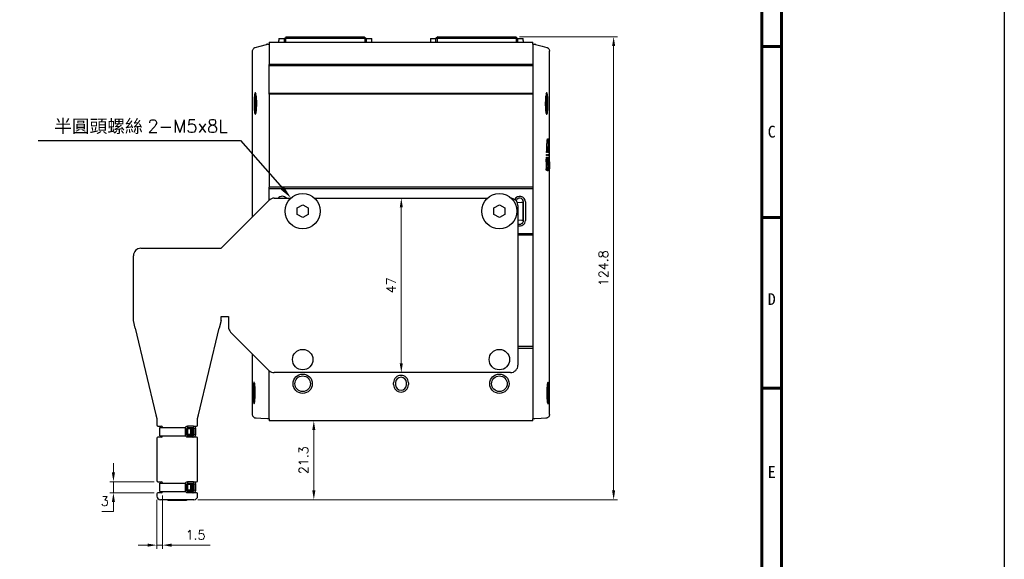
# Model space of a CAD drawing. Header units: millimetres. Extents: x 0 to 7391, y -1386 to 1502.
# Tile 70 of 127: x 7126 to 7391, y -170 to -25. Entities that reach past the tile are written whole.
import ezdxf

# ---------------------------------------------------------------- set-up
doc = ezdxf.new("R2010")
doc.units = ezdxf.units.MM
doc.header["$LTSCALE"] = 0.5
doc.layers.add('AM_5', color=3, linetype='Continuous', lineweight=25)
doc.layers.add('可見 (ISO)', color=7, linetype='Continuous', lineweight=25)
doc.layers.add('BORDER', color=7, linetype='Continuous')
doc.styles.get("Standard").update_dxf_attribs({"font": 'arial.ttf'})
doc.styles.add('尺寸標註', font='romans.shx', dxfattribs={"bigfont": 'CHINESET.SHX'})
doc.styles.add('標題欄', font='txt')
doc.dimstyles.new('CNS1$0', dxfattribs={"dimtxt": 2.5, "dimasz": 2.5, "dimexe": 1, "dimexo": 1, "dimgap": 1.5, "dimtad": 1, "dimtoh": 1, "dimdec": 1, "dimdsep": 46, "dimtxsty": '尺寸標註', "dimcen": 0, "dimclrd": 2, "dimclre": 2, "dimclrt": 1, "dimadec": 0, "dimazin": 2, "dimtp": 0.1, "dimtm": 0.1, "dimtfac": 0.71, "dimtdec": 1, "dimtmove": 0, "dimatfit": 0, "dimfxl": 0, "dimlwd": 13, "dimlwe": 13, "dimarcsym": 0})

# ---------------------------------------------------------------- blocks, each defined once
blk = doc.blocks.new('A4-英文圖框-橫式')
at = {"layer": 'BORDER', "color": 123, "linetype": 'Continuous', "lineweight": 60, "ltscale": 25.4}
for p, q in [((2549.79, 183.5), (2549.79, -95.06)), ((2549.79, 89.23), (2555.09, 89.23)), ((2549.79, 43.16), (2555.09, 43.16)), ((2549.79, -2.91), (2555.09, -2.91))]:
    blk.add_line(p, q, dxfattribs=at)
blk.add_lwpolyline([(2151.7, 188.79), (2555.09, 188.79), (2555.09, -95.06), (2151.7, -95.06)], close=True, dxfattribs=at)
at = {"color": 3, "style": '標題欄'}
for s, p in [('C', (2551.33, 64.66)), ('D', (2551.33, 19.54)), ('E', (2551.33, -27.06))]:
    blk.add_text(s, height=3.18, dxfattribs=at).set_placement(p)
at = {"color": 60, "style": '標題欄'}
for s, p in [('C', (2551.33, 64.66)), ('D', (2551.33, 19.54)), ('E', (2551.33, -27.06))]:
    blk.add_text(s, height=3.18, dxfattribs=at).set_placement(p)
blk = doc.blocks.new('結束バンド-正')
h = blk.add_hatch()
h.set_pattern_fill('ANSI34', color=256, scale=0.01, angle=135)
h.set_pattern_definition([(180, (-455.40018, -1648.04103), (-1e-17, -0.1905), []), (180, (-455.43193, -1648.00928), (-1e-17, -0.1905), []), (180, (-455.46368, -1647.97753), (-1e-17, -0.1905), []), (180, (-455.49543, -1647.94578), (-1e-17, -0.1905), [])])
h.paths.add_polyline_path([(-0.51, -1.57), (-0.61, -2.24), (0.61, -2.24), (0.51, -1.57)])
for p, q in [((-1.11, 6.85), (1.1, 6.85)), ((1.1, 6.85), (1.1, -0.06)), ((0.84, 0), (-0.84, 0)), ((-0.84, 0), (-0.74, -0.4)), ((0.84, 0), (0.74, -0.4)), ((-1.44, -0.6), (-1.44, -2.27)), ((-1.44, -0.6), (-1.04, -0.7)), ((-1.44, -2.27), (-1.04, -2.17)), ((-0.74, -1.57), (-0.84, -1.57)), ((-0.84, -2.87), (-0.74, -2.47)), ((-0.74, -1.57), (-0.74, -0.6)), ((-0.61, -2.24), (-0.51, -1.57)), ((0.61, -2.24), (0.51, -1.57)), ((0.74, -1.57), (0.74, -0.6)), ((0.84, -1.57), (0.74, -1.57)), ((0.84, -2.87), (0.74, -2.47)), ((0.84, -1.57), (0.84, -2.17)), ((1.44, -0.6), (1.04, -0.7)), ((1.44, -2.27), (1.04, -2.17)), ((1.44, -2.27), (1.44, -0.6)), ((-0.84, -2.87), (0.84, -2.87))]:
    blk.add_line(p, q)
for points in [[(-1.11, 6.85), (-1.11, -0.06)], [(0.74, -0.6), (-0.74, -0.6)]]:
    blk.add_lwpolyline(points)
blk.add_lwpolyline([(-0.74, -2.47), (0.74, -2.47, 0.414214), (1.04, -2.17), (1.04, -0.7, 0.414214), (0.74, -0.4), (-0.74, -0.4, 0.414214), (-1.04, -0.7), (-1.04, -2.17, 0.414214)], format="xyb", close=True)
blk.add_lwpolyline([(-0.84, -1.57), (-0.84, -2.17, 0.414214), (-0.74, -2.27), (0.74, -2.27, 0.414214), (0.84, -2.17)], format="xyb")
blk.add_lwpolyline([(-0.81, -1.57), (0.81, -1.57), (0.81, -2.24), (-0.81, -2.24)], close=True)
for centre, start, end in [((-0.84, -0.6), 90, 180), ((0.84, -0.6), 0, 90), ((-0.84, -2.27), 180, 270), ((0.84, -2.27), 270, 0)]:
    blk.add_arc(centre, 0.6, start, end)
blk = doc.blocks.new('*D970')
at = {"layer": 'AM_5', "color": 2, "linetype": 'ByBlock', "lineweight": 13}
for p, q in [((7164.35, -152.79), (7164.35, -167.18)), ((7162.85, -153.94), (7162.85, -167.18)), ((7160.35, -166.18), (7157.85, -166.18)), ((7162.85, -166.18), (7164.35, -166.18)), ((7166.85, -166.18), (7177.23, -166.18))]:
    blk.add_line(p, q, dxfattribs=at)
at = {"layer": 'AM_5', "color": 2}
for points in [[(7160.35, -165.77), (7160.35, -166.6), (7162.85, -166.18)], [(7166.85, -165.77), (7166.85, -166.6), (7164.35, -166.18)]]:
    blk.add_solid(points, dxfattribs=at)
at = {"layer": 'Defpoints', "color": 0}
for p in [(7162.85, -152.94), (7164.35, -151.79), (7164.35, -166.18)]:
    blk.add_point(p, dxfattribs=at)
at = {"layer": 'AM_5', "color": 1, "insert": (7173.29, -163.43), "char_height": 2.5, "attachment_point": 5, "style": '尺寸標註'}
blk.add_mtext('1.5', dxfattribs=at)
blk = doc.blocks.new('*D989')
at = {"layer": 'AM_5', "color": 2, "linetype": 'ByBlock', "lineweight": 13}
for p, q in [((7260.54, -29.18), (7286.94, -29.18)), ((7285.94, -31.68), (7285.94, -151.44)), ((7173.85, -153.94), (7286.94, -153.94))]:
    blk.add_line(p, q, dxfattribs=at)
at = {"layer": 'AM_5', "color": 2}
for points in [[(7285.52, -31.68), (7286.35, -31.68), (7285.94, -29.18)], [(7285.52, -151.44), (7286.35, -151.44), (7285.94, -153.94)]]:
    blk.add_solid(points, dxfattribs=at)
at = {"layer": 'Defpoints', "color": 0}
for p in [(7259.54, -29.18), (7172.85, -153.94), (7285.94, -153.94)]:
    blk.add_point(p, dxfattribs=at)
at = {"layer": 'AM_5', "color": 1, "insert": (7283.19, -91.56), "char_height": 2.5, "attachment_point": 5, "rotation": 90, "style": '尺寸標註'}
blk.add_mtext('124.8', dxfattribs=at)
blk = doc.blocks.new('*D990')
at = {"layer": 'AM_5', "color": 2, "linetype": 'ByBlock', "lineweight": 13}
for p, q in [((7229.65, -72.68), (7229.72, -72.68)), ((7228.72, -75.18), (7228.72, -117.18)), ((7227.31, -119.68), (7229.72, -119.68))]:
    blk.add_line(p, q, dxfattribs=at)
at = {"layer": 'AM_5', "color": 2}
for points in [[(7228.3, -75.18), (7229.14, -75.18), (7228.72, -72.68)], [(7228.3, -117.18), (7229.14, -117.18), (7228.72, -119.68)]]:
    blk.add_solid(points, dxfattribs=at)
at = {"layer": 'Defpoints', "color": 0}
for p in [(7228.65, -72.68), (7226.31, -119.68), (7228.72, -119.68)]:
    blk.add_point(p, dxfattribs=at)
at = {"layer": 'AM_5', "color": 1, "insert": (7225.97, -96.18), "char_height": 2.5, "attachment_point": 5, "rotation": 90, "style": '尺寸標註'}
blk.add_mtext('47', dxfattribs=at)
blk = doc.blocks.new('*D991')
at = {"layer": 'AM_5', "color": 2, "linetype": 'ByBlock', "lineweight": 13}
for p, q in [((7151.15, -146.59), (7151.15, -144.09)), ((7162.15, -149.09), (7150.15, -149.09)), ((7151.15, -149.09), (7151.15, -152.09)), ((7162.15, -152.09), (7150.15, -152.09)), ((7151.15, -154.59), (7151.15, -157.09)), ((7151.15, -157.09), (7147.98, -157.09))]:
    blk.add_line(p, q, dxfattribs=at)
at = {"layer": 'AM_5', "color": 2}
for points in [[(7150.73, -146.59), (7151.56, -146.59), (7151.15, -149.09)], [(7150.73, -154.59), (7151.56, -154.59), (7151.15, -152.09)]]:
    blk.add_solid(points, dxfattribs=at)
at = {"layer": 'Defpoints', "color": 0}
for p in [(7163.15, -149.09), (7151.15, -152.09), (7163.15, -152.09)]:
    blk.add_point(p, dxfattribs=at)
at = {"layer": 'AM_5', "color": 1, "insert": (7148.81, -154.34), "char_height": 2.5, "attachment_point": 5, "style": '尺寸標註'}
blk.add_mtext('3', dxfattribs=at)
blk = doc.blocks.new('*D992')
at = {"layer": 'AM_5', "color": 2, "linetype": 'ByBlock', "lineweight": 13}
for p, q in [((7194.15, -132.68), (7206.15, -132.68)), ((7205.15, -135.18), (7205.15, -151.44)), ((7173.85, -153.94), (7206.15, -153.94))]:
    blk.add_line(p, q, dxfattribs=at)
at = {"layer": 'AM_5', "color": 2}
for points in [[(7204.73, -135.18), (7205.56, -135.18), (7205.15, -132.68)], [(7204.73, -151.44), (7205.56, -151.44), (7205.15, -153.94)]]:
    blk.add_solid(points, dxfattribs=at)
at = {"layer": 'Defpoints', "color": 0}
for p in [(7193.15, -132.68), (7172.85, -153.94), (7205.15, -153.94)]:
    blk.add_point(p, dxfattribs=at)
at = {"layer": 'AM_5', "color": 1, "insert": (7202.4, -143.31), "char_height": 2.5, "attachment_point": 5, "rotation": 90, "style": '尺寸標註'}
blk.add_mtext('21.3', dxfattribs=at)
blk = doc.blocks.new('*S941')
at = {"layer": 'AM_5'}
for p, q in [((3031.38, -381.53), (3085.9, -381.53)), ((3085.9, -381.53), (3097.17, -394.35))]:
    blk.add_line(p, q, dxfattribs=at)
at = {"layer": 'AM_5', "linetype": 'Continuous'}
blk.add_trace([(3096.73, -394.74), (3097.61, -393.97), (3099.48, -396.98)], dxfattribs=at)
at = {"layer": 'AM_5', "color": 2, "insert": (3082.4, -379.78), "char_height": 3.5, "attachment_point": 9}
blk.add_mtext('{\\fPMingLiU|b0|i0|c136|p18;半圓頭螺絲 \\Fromans|c0;2-M\\Fromans|c136;5\\Fromans|c0;x\\Fromans|c136;8\\Fromans|c0;L}', dxfattribs=at)

msp = doc.modelspace()

# ---------------------------------------------------------------- linework, layer by layer
at = {"color": 4}
msp.add_lwpolyline([(6389.429, 1459.353), (7391.21, 1459.353), (7391.21, -306.068), (6389.429, -306.068)], close=True, dxfattribs=at)
at = {"layer": '可見 (ISO)'}
for p, q in [((7197.245, -29.682), (7197.745, -29.182)), ((7197.545, -29.682), (7197.752, -29.182)), ((7197.745, -29.182), (7197.752, -29.182)), ((7197.752, -29.182), (7218.738, -29.182)), ((7218.738, -29.182), (7218.745, -29.182)), ((7218.945, -29.682), (7218.738, -29.182)), ((7218.745, -29.182), (7219.245, -29.682)), ((7238.546, -29.182), (7238.046, -29.682)), ((7238.553, -29.182), (7238.346, -29.682)), ((7238.546, -29.182), (7238.553, -29.182)), ((7238.553, -29.182), (7259.539, -29.182)), ((7259.539, -29.182), (7259.546, -29.182)), ((7259.539, -29.182), (7259.746, -29.682)), ((7260.046, -29.682), (7259.546, -29.182)), ((7189.387, -32.055), (7190.648, -31.717)), ((7190.648, -31.717), (7192.423, -31.242)), ((7192.629, -31.209), (7193.146, -31.182)), ((7193.146, -30.682), (7193.146, -31.182)), ((7193.146, -30.682), (7264.146, -30.682)), ((7193.146, -31.182), (7193.146, -36.682)), ((7195.745, -29.682), (7197.245, -29.682)), ((7195.745, -29.682), (7195.745, -30.182)), ((7195.745, -30.682), (7195.745, -30.182)), ((7197.245, -30.682), (7197.245, -29.682)), ((7197.545, -29.682), (7197.245, -29.682)), ((7218.945, -29.682), (7197.545, -29.682)), ((7197.545, -29.682), (7197.545, -30.682)), ((7218.945, -30.682), (7218.945, -29.682)), ((7219.245, -29.682), (7218.945, -29.682)), ((7219.245, -29.682), (7219.245, -30.682)), ((7219.245, -29.682), (7220.745, -29.682)), ((7220.745, -30.182), (7220.745, -29.682)), ((7220.745, -30.682), (7220.745, -30.182)), ((7236.546, -29.682), (7238.046, -29.682)), ((7236.546, -29.682), (7236.546, -30.182)), ((7236.546, -30.182), (7236.546, -30.682)), ((7238.046, -30.682), (7238.046, -29.682)), ((7238.346, -29.682), (7238.046, -29.682)), ((7259.746, -29.682), (7238.346, -29.682)), ((7238.346, -29.682), (7238.346, -30.682)), ((7259.746, -30.682), (7259.746, -29.682)), ((7260.046, -29.682), (7259.746, -29.682)), ((7260.046, -29.682), (7260.046, -30.682)), ((7260.046, -29.682), (7261.546, -29.682)), ((7261.546, -30.182), (7261.546, -29.682)), ((7261.546, -30.182), (7261.546, -30.682)), ((7264.146, -31.182), (7264.146, -30.682)), ((7264.146, -31.182), (7264.146, -36.682)), ((7264.146, -31.182), (7264.662, -31.209)), ((7264.869, -31.242), (7266.644, -31.717)), ((7266.644, -31.717), (7267.905, -32.055)), ((7188.646, -77.682), (7188.646, -33.021)), ((7268.646, -61.993), (7268.646, -33.021)), ((7193.146, -36.982), (7193.146, -36.682)), ((7264.146, -36.682), (7193.146, -36.682)), ((7193.146, -44.382), (7193.146, -36.982)), ((7264.146, -36.982), (7193.146, -36.982)), ((7264.146, -36.682), (7264.146, -36.982)), ((7264.146, -36.982), (7264.146, -44.382)), ((7193.146, -44.682), (7193.146, -44.382)), ((7193.146, -44.382), (7264.146, -44.382)), ((7193.146, -44.682), (7193.146, -69.682)), ((7264.146, -44.682), (7193.146, -44.682)), ((7264.146, -44.382), (7264.146, -44.682)), ((7264.146, -44.682), (7264.146, -69.682)), ((7189.646, -45.163), (7189.646, -49.2)), ((7267.646, -49.2), (7267.646, -45.163)), ((7267.971, -57.907), (7267.967, -57.983)), ((7267.975, -57.832), (7267.971, -57.907)), ((7267.979, -57.758), (7267.975, -57.832)), ((7267.984, -57.684), (7267.979, -57.758)), ((7267.989, -57.612), (7267.984, -57.684)), ((7268.129, -56.733), (7268.426, -56.733)), ((7268.23, -56.735), (7268.431, -56.735)), ((7268.235, -56.742), (7268.436, -56.742)), ((7268.24, -56.755), (7268.441, -56.755)), ((7268.245, -56.774), (7268.445, -56.774)), ((7268.25, -56.798), (7268.45, -56.798)), ((7268.254, -56.828), (7268.455, -56.828)), ((7268.259, -56.862), (7268.459, -56.862)), ((7268.263, -56.902), (7268.463, -56.902)), ((7268.267, -56.946), (7268.467, -56.946)), ((7268.27, -56.993), (7268.471, -56.993)), ((7268.273, -57.044), (7268.474, -57.044)), ((7268.276, -57.098), (7268.477, -57.098)), ((7268.279, -57.157), (7268.48, -57.157)), ((7268.282, -57.221), (7268.482, -57.221)), ((7268.282, -57.221), (7268.284, -57.287)), ((7268.284, -57.287), (7268.485, -57.287)), ((7268.284, -57.287), (7268.286, -57.357)), ((7268.286, -57.357), (7268.487, -57.357)), ((7268.286, -57.357), (7268.288, -57.43)), ((7268.288, -57.43), (7268.488, -57.43)), ((7268.288, -57.43), (7268.289, -57.504)), ((7268.289, -57.504), (7268.49, -57.504)), ((7268.289, -57.504), (7268.291, -57.58)), ((7268.291, -58.213), (7268.29, -58.245)), ((7268.29, -58.245), (7268.29, -58.277)), ((7268.29, -58.277), (7268.29, -58.309)), ((7268.29, -58.309), (7268.29, -58.341)), ((7268.29, -58.341), (7268.29, -58.373)), ((7268.291, -57.58), (7268.491, -57.58)), ((7268.291, -57.58), (7268.291, -57.656)), ((7268.291, -57.656), (7268.492, -57.656)), ((7268.291, -57.656), (7268.292, -57.732)), ((7268.292, -57.958), (7268.291, -57.99)), ((7268.291, -57.99), (7268.291, -58.021)), ((7268.291, -58.021), (7268.291, -58.053)), ((7268.291, -58.053), (7268.291, -58.085)), ((7268.291, -58.085), (7268.291, -58.117)), ((7268.291, -58.117), (7268.291, -58.149)), ((7268.291, -58.149), (7268.291, -58.181)), ((7268.291, -58.181), (7268.291, -58.213)), ((7268.292, -57.732), (7268.492, -57.732)), ((7268.292, -57.732), (7268.292, -57.807)), ((7268.292, -57.807), (7268.492, -57.807)), ((7268.292, -57.807), (7268.292, -57.882)), ((7268.292, -57.882), (7268.492, -57.882)), ((7268.292, -57.882), (7268.292, -57.958)), ((7268.292, -57.958), (7268.492, -57.958)), ((7268.485, -57.287), (7268.482, -57.221)), ((7268.487, -57.357), (7268.485, -57.287)), ((7268.488, -57.43), (7268.487, -57.357)), ((7268.49, -57.504), (7268.488, -57.43)), ((7268.491, -57.58), (7268.49, -57.504)), ((7268.49, -58.277), (7268.491, -58.245)), ((7268.49, -58.309), (7268.49, -58.277)), ((7268.49, -58.341), (7268.49, -58.309)), ((7268.49, -58.373), (7268.49, -58.341)), ((7268.492, -57.656), (7268.491, -57.58)), ((7268.491, -58.085), (7268.492, -58.053)), ((7268.491, -58.117), (7268.491, -58.085)), ((7268.491, -58.149), (7268.491, -58.117)), ((7268.491, -58.181), (7268.491, -58.149)), ((7268.491, -58.213), (7268.491, -58.181)), ((7268.491, -58.245), (7268.491, -58.213)), ((7268.492, -57.732), (7268.492, -57.656)), ((7268.492, -57.807), (7268.492, -57.732)), ((7268.492, -57.882), (7268.492, -57.807)), ((7268.492, -57.958), (7268.492, -57.882)), ((7268.492, -57.99), (7268.492, -57.958)), ((7268.492, -58.021), (7268.492, -57.99)), ((7268.492, -58.053), (7268.492, -58.021)), ((7268.616, -56.796), (7268.645, -56.796)), ((7267.849, -60.885), (7268.101, -60.885)), ((7268.122, -60.348), (7267.875, -60.348)), ((7267.956, -59.309), (7268.157, -59.309)), ((7268.326, -59.309), (7268.157, -59.309)), ((7268.284, -60.885), (7268.445, -60.885)), ((7268.288, -58.631), (7268.287, -58.663)), ((7268.287, -58.663), (7268.287, -58.695)), ((7268.287, -58.695), (7268.287, -58.727)), ((7268.287, -58.727), (7268.487, -58.727)), ((7268.289, -58.502), (7268.288, -58.534)), ((7268.288, -58.534), (7268.288, -58.566)), ((7268.288, -58.566), (7268.288, -58.598)), ((7268.288, -58.598), (7268.288, -58.631)), ((7268.29, -58.373), (7268.289, -58.405)), ((7268.289, -58.405), (7268.289, -58.437)), ((7268.289, -58.437), (7268.289, -58.469)), ((7268.289, -58.469), (7268.289, -58.502)), ((7268.456, -60.348), (7268.298, -60.348)), ((7268.487, -58.695), (7268.488, -58.663)), ((7268.487, -58.727), (7268.487, -58.695)), ((7268.488, -58.566), (7268.489, -58.534)), ((7268.488, -58.598), (7268.488, -58.566)), ((7268.488, -58.631), (7268.488, -58.598)), ((7268.488, -58.663), (7268.488, -58.631)), ((7268.489, -58.437), (7268.49, -58.405)), ((7268.489, -58.469), (7268.489, -58.437)), ((7268.489, -58.502), (7268.489, -58.469)), ((7268.489, -58.534), (7268.489, -58.502)), ((7268.49, -58.405), (7268.49, -58.373)), ((7268.633, -60.51), (7268.58, -60.51)), ((7267.744, -63.639), (7267.743, -63.681)), ((7267.745, -63.554), (7267.744, -63.596)), ((7267.744, -63.596), (7267.744, -63.639)), ((7267.746, -63.512), (7267.745, -63.554)), ((7267.747, -63.469), (7267.746, -63.512)), ((7267.748, -63.427), (7267.747, -63.469)), ((7267.749, -63.384), (7267.748, -63.427)), ((7267.751, -63.342), (7267.749, -63.384)), ((7267.752, -63.299), (7267.751, -63.342)), ((7267.753, -63.257), (7267.752, -63.299)), ((7267.754, -63.214), (7267.753, -63.257)), ((7267.755, -63.172), (7267.754, -63.214)), ((7267.757, -63.129), (7267.755, -63.172)), ((7267.758, -63.086), (7267.757, -63.129)), ((7267.759, -63.044), (7267.758, -63.086)), ((7267.761, -63.001), (7267.759, -63.044)), ((7267.762, -62.959), (7267.761, -63.001)), ((7267.764, -62.916), (7267.762, -62.959)), ((7267.817, -61.661), (7268.078, -61.661)), ((7268.092, -61.151), (7267.838, -61.151)), ((7267.84, -62.71), (7268.041, -62.71)), ((7268.041, -62.71), (7268.232, -62.71)), ((7268.262, -61.661), (7268.431, -61.661)), ((7268.44, -61.151), (7268.276, -61.151)), ((7268.491, -62.823), (7268.59, -62.823)), ((7268.534, -61.824), (7268.636, -61.824)), ((7268.635, -61.313), (7268.552, -61.313)), ((7268.562, -61.048), (7268.634, -61.048)), ((7268.645, -62.916), (7268.645, -62.959)), ((7268.645, -62.959), (7268.645, -63.001)), ((7268.645, -63.001), (7268.645, -63.044)), ((7268.645, -63.044), (7268.645, -63.087)), ((7268.645, -63.087), (7268.645, -63.129)), ((7268.645, -63.129), (7268.645, -63.172)), ((7268.645, -63.172), (7268.645, -63.214)), ((7268.645, -63.214), (7268.645, -63.257)), ((7268.645, -63.257), (7268.645, -63.299)), ((7268.645, -63.299), (7268.645, -63.342)), ((7268.645, -63.342), (7268.645, -63.384)), ((7268.645, -63.384), (7268.645, -63.427)), ((7268.645, -63.427), (7268.645, -63.469)), ((7268.645, -63.469), (7268.645, -63.512)), ((7268.645, -63.512), (7268.645, -63.554)), ((7268.645, -63.554), (7268.645, -63.596)), ((7268.645, -63.596), (7268.645, -63.639)), ((7268.645, -63.639), (7268.645, -63.681)), ((7267.737, -64.009), (7267.736, -64.084)), ((7267.736, -64.084), (7267.736, -64.159)), ((7267.736, -64.159), (7267.737, -64.236)), ((7267.738, -63.934), (7267.737, -64.009)), ((7267.737, -64.236), (7267.738, -64.313)), ((7267.739, -63.892), (7267.738, -63.934)), ((7267.738, -64.313), (7267.74, -64.389)), ((7267.74, -63.85), (7267.739, -63.892)), ((7267.741, -63.766), (7267.74, -63.808)), ((7267.74, -63.808), (7267.74, -63.85)), ((7267.74, -64.389), (7267.743, -64.465)), ((7267.742, -63.723), (7267.741, -63.766)), ((7267.743, -63.681), (7267.742, -63.723)), ((7267.743, -64.465), (7267.747, -64.539)), ((7267.747, -64.539), (7267.751, -64.611)), ((7267.751, -64.611), (7267.756, -64.679)), ((7267.756, -64.679), (7267.762, -64.745)), ((7268.249, -65.214), (7267.871, -65.214)), ((7268.057, -65.2), (7268.258, -65.2)), ((7268.065, -65.182), (7268.266, -65.182)), ((7268.073, -65.16), (7268.273, -65.16)), ((7268.08, -65.133), (7268.281, -65.133)), ((7268.088, -65.103), (7268.288, -65.103)), ((7268.095, -65.069), (7268.296, -65.069)), ((7268.102, -65.032), (7268.302, -65.032)), ((7268.108, -64.991), (7268.309, -64.991)), ((7268.115, -64.947), (7268.315, -64.947)), ((7268.121, -64.899), (7268.321, -64.899)), ((7268.127, -64.847), (7268.327, -64.847)), ((7268.133, -64.791), (7268.333, -64.791)), ((7268.138, -64.731), (7268.339, -64.731)), ((7268.144, -64.668), (7268.344, -64.668)), ((7268.149, -64.602), (7268.349, -64.602)), ((7268.153, -64.532), (7268.354, -64.532)), ((7268.158, -64.459), (7268.359, -64.459)), ((7268.162, -64.384), (7268.363, -64.384)), ((7268.166, -64.306), (7268.367, -64.306)), ((7268.173, -64.145), (7268.17, -64.226)), ((7268.17, -64.226), (7268.37, -64.226)), ((7268.176, -64.062), (7268.173, -64.145)), ((7268.173, -64.145), (7268.374, -64.145)), ((7268.179, -63.978), (7268.176, -64.062)), ((7268.176, -64.062), (7268.376, -64.062)), ((7268.181, -63.894), (7268.179, -63.978)), ((7268.179, -63.978), (7268.379, -63.978)), ((7268.181, -63.894), (7268.381, -63.894)), ((7268.509, -65.214), (7268.361, -65.214)), ((7268.37, -64.226), (7268.374, -64.145)), ((7268.374, -64.145), (7268.376, -64.062)), ((7268.376, -64.062), (7268.379, -63.978)), ((7268.379, -63.978), (7268.381, -63.894)), ((7268.643, -65.214), (7268.601, -65.214)), ((7268.645, -64.009), (7268.644, -64.084)), ((7268.644, -64.084), (7268.644, -64.159)), ((7268.644, -64.159), (7268.645, -64.236)), ((7268.645, -63.681), (7268.645, -63.723)), ((7268.645, -63.723), (7268.645, -63.766)), ((7268.645, -63.766), (7268.645, -63.808)), ((7268.645, -63.808), (7268.645, -63.85)), ((7268.645, -63.85), (7268.645, -63.892)), ((7268.645, -63.892), (7268.645, -63.934)), ((7268.645, -63.934), (7268.645, -64.009)), ((7268.645, -64.236), (7268.645, -64.312)), ((7268.645, -64.312), (7268.645, -64.389)), ((7268.645, -64.389), (7268.645, -64.465)), ((7268.645, -64.465), (7268.645, -64.539)), ((7268.645, -64.539), (7268.645, -64.61)), ((7268.645, -64.61), (7268.645, -64.679)), ((7268.645, -64.679), (7268.645, -64.744)), ((7268.646, -130.997), (7268.646, -65.044)), ((7193.146, -70.182), (7193.146, -69.682)), ((7264.146, -69.682), (7193.146, -69.682)), ((7193.146, -73.187), (7193.146, -70.182)), ((7264.146, -70.182), (7193.146, -70.182)), ((7264.146, -69.682), (7264.146, -70.182)), ((7264.146, -70.182), (7264.146, -82.182)), ((7180.146, -86.182), (7193.06, -73.268)), ((7194.474, -72.682), (7198.934, -72.682)), ((7205.357, -72.682), (7251.934, -72.682)), ((7260.017, -73.826), (7259.954, -73.828)), ((7260.017, -73.826), (7261.19, -73.785)), ((7261.319, -73.78), (7261.19, -73.785)), ((7261.319, -73.78), (7261.446, -73.776)), ((7261.446, -73.776), (7261.646, -73.769)), ((7261.446, -73.776), (7261.446, -78.587)), ((7261.646, -78.682), (7261.646, -73.682)), ((7262.146, -73.682), (7262.146, -78.682)), ((7200.646, -75.316), (7202.146, -74.45)), ((7200.646, -77.048), (7200.646, -75.316)), ((7202.146, -74.45), (7203.646, -75.316)), ((7203.646, -75.316), (7203.646, -77.048)), ((7253.646, -75.316), (7255.146, -74.45)), ((7253.646, -77.048), (7253.646, -75.316)), ((7255.146, -74.45), (7256.646, -75.316)), ((7256.646, -75.316), (7256.646, -77.048)), ((7260.146, -74.682), (7260.146, -117.682)), ((7202.146, -77.914), (7200.646, -77.048)), ((7203.646, -77.048), (7202.146, -77.914)), ((7255.146, -77.914), (7253.646, -77.048)), ((7256.646, -77.048), (7255.146, -77.914)), ((7260.146, -78.542), (7261.19, -78.579)), ((7261.19, -78.579), (7261.319, -78.583)), ((7261.319, -78.583), (7261.446, -78.587)), ((7261.446, -78.587), (7261.646, -78.594)), ((7260.146, -82.182), (7264.146, -82.182)), ((7264.146, -82.182), (7264.146, -82.682)), ((7264.146, -82.682), (7260.146, -82.682)), ((7264.146, -82.682), (7264.146, -112.682)), ((7158.546, -86.182), (7180.146, -86.182)), ((7156.546, -105.608), (7156.546, -88.182)), ((7157.05, -107.728), (7156.546, -105.608)), ((7180.146, -105.608), (7179.642, -107.728)), ((7180.146, -105.608), (7180.146, -104.608)), ((7180.146, -104.608), (7182.146, -104.608)), ((7182.146, -104.608), (7182.146, -107.353)), ((7157.05, -107.728), (7162.594, -131.032)), ((7174.098, -131.032), (7179.642, -107.728)), ((7193.06, -119.096), (7182.732, -108.768)), ((7264.146, -112.682), (7260.146, -112.682)), ((7264.146, -113.182), (7260.146, -113.182)), ((7264.146, -112.682), (7264.146, -113.182)), ((7264.146, -113.182), (7264.146, -132.182)), ((7188.646, -130.997), (7188.646, -114.682)), ((7193.146, -132.182), (7193.146, -119.177)), ((7258.146, -119.682), (7194.474, -119.682)), ((7226.646, -122.932), (7226.646, -122.432)), ((7227.146, -122.432), (7227.146, -122.932)), ((7230.146, -122.932), (7230.146, -122.432)), ((7230.646, -122.432), (7230.646, -122.932)), ((7162.594, -131.032), (7162.846, -132.092)), ((7162.846, -132.092), (7162.846, -133.792)), ((7173.846, -132.092), (7174.098, -131.032)), ((7173.846, -133.792), (7173.846, -132.092)), ((7190.854, -132.062), (7189.593, -131.996)), ((7192.629, -132.155), (7190.854, -132.062)), ((7193.146, -132.182), (7192.629, -132.155)), ((7193.146, -132.182), (7193.146, -132.682)), ((7264.662, -132.155), (7264.146, -132.182)), ((7264.146, -132.682), (7264.146, -132.182)), ((7266.437, -132.062), (7264.662, -132.155)), ((7267.698, -131.996), (7266.437, -132.062)), ((7163.146, -134.092), (7164.046, -134.092)), ((7164.346, -134.392), (7164.346, -134.494)), ((7172.646, -134.092), (7173.546, -134.092)), ((7264.146, -132.682), (7193.146, -132.682)), ((7162.846, -137.392), (7162.846, -148.792)), ((7164.046, -137.092), (7163.146, -137.092)), ((7164.346, -136.698), (7164.346, -136.792)), ((7173.546, -137.092), (7172.646, -137.092)), ((7173.846, -148.792), (7173.846, -137.392)), ((7163.146, -149.092), (7164.046, -149.092)), ((7164.346, -149.392), (7164.346, -149.494)), ((7172.646, -149.092), (7173.546, -149.092)), ((7162.846, -152.392), (7162.846, -152.945)), ((7164.046, -152.092), (7163.146, -152.092)), ((7164.346, -151.698), (7164.346, -151.792)), ((7173.546, -152.092), (7172.646, -152.092)), ((7173.846, -152.945), (7173.846, -152.392)), ((7172.846, -153.945), (7163.846, -153.945)), ((7165.846, -153.945), (7165.846, -154.182)), ((7170.846, -154.182), (7165.846, -154.182)), ((7170.846, -153.945), (7170.846, -154.182))]:
    msp.add_line(p, q, dxfattribs=at)
for centre, radius in [((7202.146, -76.182), 4.75), ((7255.146, -76.182), 4.75), ((7202.146, -116.182), 2.75), ((7255.146, -116.182), 2.75), ((7202.146, -122.682), 2.6), ((7202.146, -122.682), 2.1), ((7255.146, -122.682), 2.6), ((7255.146, -122.682), 2.1)]:
    msp.add_circle(centre, radius, dxfattribs=at)
for centre, radius, start, end in [((7192.681, -32.207), 1, 93, 105), ((7264.61, -32.207), 1, 75, 87), ((7194.474, -74.682), 2, 90, 135), ((7196.646, -73.682), 1.5, 41.81031, 138.18969), ((7258.146, -74.682), 2, 0, 83.53755), ((7260.646, -73.682), 1.5, 0, 154.71408), ((7260.646, -73.682), 1, 0, 163.91271), ((7260.646, -78.682), 1.5, 250.52878, 0), ((7260.646, -78.682), 1, 240, 0), ((7158.546, -88.182), 2, 90, 180), ((7184.146, -107.353), 2, 180, 225), ((7194.474, -117.682), 2, 225, 270), ((7258.146, -117.682), 2, 270, 0), ((7228.646, -122.432), 2, 0, 180), ((7228.646, -122.432), 1.5, 0, 180), ((7228.646, -122.932), 2, 180, 0), ((7228.646, -122.932), 1.5, 180, 0), ((7163.146, -133.792), 0.3, 180, 270), ((7164.046, -134.392), 0.3, 0, 90), ((7172.646, -134.392), 0.3, 90, 128.30698), ((7173.546, -133.792), 0.3, 270, 0), ((7163.146, -137.392), 0.3, 90, 180), ((7164.046, -136.792), 0.3, 270, 0), ((7172.646, -136.792), 0.3, 231.69302, 270), ((7173.546, -137.392), 0.3, 0, 90), ((7163.146, -148.792), 0.3, 180, 270), ((7164.046, -149.392), 0.3, 0, 90), ((7172.646, -149.392), 0.3, 90, 128.30698), ((7173.546, -148.792), 0.3, 270, 0), ((7163.146, -152.392), 0.3, 90, 180), ((7163.846, -152.945), 1, 180, 270), ((7164.046, -151.792), 0.3, 270, 0), ((7172.646, -151.792), 0.3, 231.69302, 270), ((7172.846, -152.945), 1, 270, 0), ((7173.546, -152.392), 0.3, 0, 90)]:
    msp.add_arc(centre, radius, start, end, dxfattribs=at)
for centre, major_axis, ratio, start_param, end_param in [((6223.275, -22.317), (1045.363, 0), 0.9519505, 6.2449585, 6.2473368), ((7168.646, -40.497), (0, 149.539), 0.6687199, 4.5976906, 4.5981676), ((7168.646, -41.961), (0, 136.692), 0.7315694, 4.5981676, 4.5986761), ((7168.646, -43.283), (0, 125.048), 0.799691, 4.5986761, 4.5992154), ((7168.646, -44.49), (0, 114.362), 0.8744187, 4.5992154, 4.5997845), ((7168.646, -45.6), (0, 104.479), 0.9571316, 4.5997845, 4.6003824), ((7168.646, -46.595), (100, 0), 0.9557467, 6.1711787, 6.1718032), ((7168.646, -47.482), (100, 0), 0.8759416, 6.1718032, 6.1724517), ((7168.646, -48.283), (100, 0), 0.8034697, 6.1724517, 6.1731214), ((7168.646, -49.016), (100, 0), 0.7367676, 6.1731214, 6.1738096), ((7168.646, -49.694), (100, 0), 0.6746296, 6.1738096, 6.1745137), ((7168.646, -50.33), (100, 0), 0.616038, 6.1745137, 6.175231), ((7168.646, -50.932), (100, 0), 0.5601598, 6.175231, 6.1759587), ((7168.646, -51.508), (100, 0), 0.5062657, 6.1759587, 6.1766941), ((7168.646, -52.065), (100, 0), 0.4539127, 6.1766941, 6.1774374), ((7168.646, -52.586), (100, 0), 0.4045495, 6.1774374, 6.1782017), ((7168.646, -53.082), (100, 0), 0.3571849, 6.1782017, 6.1789871), ((7168.646, -53.563), (100, 0), 0.3109941, 6.1789871, 6.1797912), ((7168.646, -54.032), (100, 0), 0.2654822, 6.1797912, 6.1806115), ((7168.646, -54.496), (100, 0), 0.2202013, 6.1806115, 6.1814454), ((7168.646, -56.931), (-99.8, 0), 0.030003, 3.2073211, 3.2080737), ((7168.646, -57.394), (-99.8, 0), 0.1004939, 3.2065577, 3.2073211), ((7168.646, -57.851), (-99.8, 0), 0.1711298, 3.2057908, 3.2065577), ((7168.646, -58.318), (-99.8, 0), 0.2439685, 3.205028, 3.2057908), ((7168.646, -58.806), (-99.8, 0), 0.3212097, 3.2042766, 3.205028), ((7168.646, -59.331), (-99.8, 0), 0.4052291, 3.203544, 3.2042766), ((7168.646, -59.884), (-99.8, 0), 0.4946223, 3.2028365, 3.203544), ((7168.646, -60.449), (-99.8, 0), 0.5872111, 3.2021592, 3.2028365), ((7168.646, -61.042), (-99.8, 0), 0.6853555, 3.2015171, 3.2021592), ((7168.646, -61.683), (-99.8, 0), 0.7925347, 3.2009154, 3.2015171), ((7168.646, -62.399), (-99.8, 0), 0.9136025, 3.200359, 3.2009154), ((7168.646, -63.226), (0, -105.259), 0.9481374, 1.6290452, 1.6295626), ((7168.646, -64.159), (0, -121.288), 0.8228344, 1.6285581, 1.6290452), ((7168.646, -65.242), (0, -140.046), 0.7126234, 1.6281068, 1.6285581), ((7168.646, -56.931), (100, 0), 0.030003, 0.0655968, 0.0663479), ((7168.646, -57.394), (100, 0), 0.1004939, 0.0648349, 0.0655968), ((7168.646, -57.851), (100, 0), 0.1711298, 0.0640696, 0.0648349), ((7168.646, -58.318), (100, 0), 0.2439685, 0.0633083, 0.0640696), ((7168.646, -58.806), (100, 0), 0.3212097, 0.0625584, 0.0633083), ((7168.646, -59.331), (100, 0), 0.4052291, 0.0618272, 0.0625584), ((7168.646, -59.884), (100, 0), 0.4946223, 0.0611212, 0.0618272), ((7168.646, -60.449), (100, 0), 0.5872111, 0.0604452, 0.0611212), ((7168.646, -61.042), (100, 0), 0.6853555, 0.0598045, 0.0604452), ((7168.646, -61.683), (100, 0), 0.7925347, 0.0592039, 0.0598045), ((7168.646, -62.399), (100, 0), 0.9136025, 0.0586486, 0.0592039), ((7168.646, -63.226), (0, -105.47), 0.9481374, 1.6289285, 1.629445), ((7168.646, -64.159), (0, -121.531), 0.8228344, 1.6284424, 1.6289285), ((7168.646, -65.242), (0, -140.327), 0.7126234, 1.6279921, 1.6284424), ((6203.77, -49.26), (1064.876, 0), 0.9519505, 6.2720871, 6.2757517), ((6202.595, -55.492), (1066.051, 0), 0.9519505, 6.2782405, 6.2819009), ((7168.646, -22.077), (0, 308.062), 0.3246097, 4.5852085, 4.5860765), ((7168.646, -28.778), (0, 307.446), 0.3246097, 4.6068979, 4.6077655), ((6235.886, -29.158), (1032.556, 0), 0.9511431, 6.2514214, 6.2524795), ((7168.646, -28.778), (0, 308.062), 0.3246097, 4.6071096, 4.6079755), ((6233.959, -29.157), (1034.683, 0), 0.9511431, 6.2514855, 6.2525415), ((6209.407, -41.28), (1059.038, 0), 0.9519506, 6.2653005, 6.2658779), ((7168.646, -34.692), (0, 308.062), 0.3246097, 4.6263942, 4.6272585), ((6229.085, -34.843), (1039.559, 0), 0.9511431, 6.2573877, 6.2584384), ((7168.646, -41.393), (0, 308.062), 0.3246097, 4.6482091, 4.6490719), ((6207.465, -41.28), (1061.181, 0), 0.9519506, 6.2643081, 6.2659126), ((6227.019, -22.345), (1041.617, 0), 0.9519506, 6.2422578, 6.2435246), ((6221.296, -28.935), (1047.145, 0), 0.9519505, 6.2492968, 6.250349), ((6219.33, -28.934), (1049.311, 0), 0.9519505, 6.2493653, 6.2504154), ((6211.293, -41.399), (1057.152, 0), 0.9519505, 6.2608312, 6.262008), ((6213.955, -34.648), (1054.689, 0), 0.9519505, 6.255232, 6.2562766), ((7023.333, -56.122), (245.313, 0), 0.7705411, 6.2350647, 6.2530172), ((6209.346, -41.399), (1059.299, 0), 0.9519505, 6.2608761, 6.2630904), ((7005.575, -58.544), (263.071, 0), 0.7877367, 6.2509912, 6.2625341), ((7168.686, -56.069), (0.005, 121.403), 0.8233715, 4.66922, 4.671407), ((2870.937, -84.789), (4397.709, 0), 0.988582, 0.0045025, 0.0050525), ((7168.646, -68.426), (0, -485.709), 0.2058846, 1.5854411, 1.5859873), ((4307.531, -69.154), (2961.115, 0), 0.9829723, 0.0013534, 0.0025184), ((6202.438, -61.993), (1066.208, 0), 0.9519505, 6.282276, 6.2831853), ((7168.646, -82.704), (0, -135.367), 0.7387328, 1.7034034, 1.7038615), ((7168.646, -80.296), (0, -117.153), 0.853584, 1.7029123, 1.7034034), ((7168.646, -78.223), (0, -101.419), 0.9860113, 1.7023803, 1.7029123), ((7168.646, -76.478), (-100, 0), 0.8811877, 3.2725975, 3.2731766), ((7168.646, -74.959), (-100, 0), 0.764877, 3.2719761, 3.2725975), ((7168.646, -73.59), (-100, 0), 0.6595766, 3.2713173, 3.2719761), ((7168.646, -72.318), (-100, 0), 0.5612569, 3.270626, 3.2713173), ((7168.646, -71.108), (-100, 0), 0.4672574, 3.2699068, 3.270626), ((7168.646, -69.989), (-100, 0), 0.379752, 3.2691662, 3.2699068), ((7168.646, -68.974), (-100, 0), 0.3000014, 3.2684114, 3.2691662), ((7168.646, -68.03), (-100, 0), 0.2253998, 3.2676499, 3.2684114), ((7168.646, -67.128), (-100, 0), 0.1536105, 3.2668893, 3.2676499), ((7168.646, -66.239), (-100, 0), 0.0825105, 3.2661369, 3.2668893), ((7168.843, -63.875), (99.603, 0.003), 0.1509641, 6.1938389, 6.194771), ((7168.228, -63.431), (100.217, -0.008), 0.1997984, 6.1950614, 6.195981), ((7169.139, -63.021), (99.307, 0.011), 0.2499206, 6.1955389, 6.1964498), ((7168.646, -62.585), (99.8, 0), 0.2986217, 6.1966925, 6.1975849), ((7168.646, -62.158), (99.8, 0), 0.348697, 6.1975849, 6.1984581), ((7168.646, -61.723), (99.8, 0), 0.4001674, 6.1984581, 6.1993088), ((7168.646, -61.275), (99.8, 0), 0.453743, 6.1993088, 6.2001337), ((7168.646, -60.807), (99.8, 0), 0.5102581, 6.2001337, 6.2009297), ((7168.646, -60.313), (99.8, 0), 0.570592, 6.2009297, 6.2017052), ((7168.646, -59.803), (99.8, 0), 0.6333543, 6.2017052, 6.2024698), ((7168.646, -59.275), (99.8, 0), 0.6988974, 6.2024698, 6.20322), ((7168.646, -58.722), (99.8, 0), 0.7682886, 6.20322, 6.2039525), ((7168.646, -58.134), (99.8, 0), 0.8427762, 6.2039525, 6.204664), ((7168.646, -57.498), (99.8, 0), 0.9239722, 6.204664, 6.2053511), ((7168.646, -56.801), (0, 101.18), 0.9863593, 4.6345547, 4.635214), ((7168.646, -56.023), (0, 111.273), 0.8968921, 4.635214, 4.635842), ((7168.646, -55.141), (0, 122.81), 0.8126402, 4.635842, 4.6364356), ((7168.646, -54.159), (0, 135.739), 0.735236, 4.6364356, 4.6369929), ((7168.646, -53.078), (0, 150.103), 0.6648789, 4.6369929, 4.6375128), ((7168.646, -51.863), (0, 166.337), 0.5999879, 4.6375128, 4.6379942), ((7169.492, -63.884), (-99.154, -0.012), 0.1514513, 3.052121, 3.0530543), ((7169.292, -63.449), (-99.353, -0.012), 0.2008538, 3.053137, 3.0540596), ((7169.739, -63.034), (-98.907, -0.025), 0.2506678, 3.0538226, 3.0547344), ((7168.646, -62.585), (-100, 0), 0.2986217, 3.0552732, 3.0561639), ((7168.646, -62.158), (-100, 0), 0.348697, 3.0561639, 3.0570353), ((7168.646, -61.723), (-100, 0), 0.4001674, 3.0570353, 3.0578842), ((7168.646, -61.275), (-100, 0), 0.453743, 3.0578842, 3.0587075), ((7168.646, -60.807), (-100, 0), 0.5102581, 3.0587075, 3.059502), ((7168.646, -60.313), (-100, 0), 0.570592, 3.059502, 3.0602759), ((7168.646, -59.803), (-100, 0), 0.6333543, 3.0602759, 3.0610389), ((7168.646, -59.275), (-100, 0), 0.6988974, 3.0610389, 3.0617876), ((7168.646, -58.722), (-100, 0), 0.7682886, 3.0617876, 3.0625187), ((7168.646, -58.134), (-100, 0), 0.8427762, 3.0625187, 3.0632287), ((7168.646, -57.498), (-100, 0), 0.9239722, 3.0632287, 3.0639144), ((7168.646, -56.801), (0, 101.383), 0.9863593, 4.6347107, 4.6353686), ((7168.646, -56.023), (0, 111.496), 0.8968921, 4.6353686, 4.6359954), ((7168.646, -55.141), (0, 123.056), 0.8126402, 4.6359954, 4.6365878), ((7168.646, -54.159), (0, 136.011), 0.735236, 4.6365878, 4.637144), ((7168.646, -53.078), (0, 150.403), 0.6648789, 4.637144, 4.6376629), ((7168.646, -51.863), (0, 166.67), 0.5999879, 4.6376629, 4.6381433), ((7168.646, -65.166), (0, -135.484), 0.7380927, 1.5734517, 1.5739053), ((7168.646, -65.117), (0, -117.267), 0.8527512, 1.5729654, 1.5734517), ((7168.646, -65.083), (0, -101.525), 0.9849801, 1.5724386, 1.5729654), ((7168.646, -65.061), (-100, 0), 0.8821045, 3.1426613, 3.1432349), ((7168.646, -65.049), (-100, 0), 0.765729, 3.1420455, 3.1426613), ((7168.646, -65.044), (-100, 0), 0.6603261, 3.1415927, 3.1420455)]:
    msp.add_ellipse(centre, major_axis=major_axis, ratio=ratio, start_param=start_param, end_param=end_param, dxfattribs=at)
for points, knots in [([(7188.646, -33.021), (7188.646, -32.913), (7188.664, -32.804), (7188.733, -32.599), (7188.785, -32.501), (7188.916, -32.328), (7188.997, -32.252), (7189.132, -32.161), (7189.18, -32.134), (7189.28, -32.088), (7189.333, -32.069), (7189.387, -32.055)], [0, 0, 0, 0, 0.03235616, 0.03235616, 0.06486691, 0.06486691, 0.09737208, 0.09737208, 0.11367126, 0.11367126, 0.13042936, 0.13042936, 0.13042936, 0.13042936]), ([(7267.905, -32.055), (7267.942, -32.065), (7267.98, -32.077), (7268.052, -32.106), (7268.087, -32.123), (7268.195, -32.181), (7268.264, -32.231), (7268.387, -32.345), (7268.442, -32.41), (7268.533, -32.552), (7268.569, -32.629), (7268.629, -32.809), (7268.646, -32.915), (7268.646, -33.021)], [0, 0, 0, 0, 0.01175083, 0.01175083, 0.02334063, 0.02334063, 0.04853344, 0.04853344, 0.07372625, 0.07372625, 0.09891906, 0.09891906, 0.13055173, 0.13055173, 0.13055173, 0.13055173]), ([(7189.062, -46.875), (7189.064, -46.649), (7189.069, -46.426), (7189.088, -45.854), (7189.106, -45.525), (7189.156, -44.959), (7189.188, -44.727), (7189.263, -44.396), (7189.305, -44.3), (7189.396, -44.258), (7189.444, -44.313), (7189.539, -44.566), (7189.584, -44.761), (7189.663, -45.261), (7189.696, -45.559), (7189.745, -46.227), (7189.76, -46.59), (7189.764, -46.963), (7189.767, -47.177), (7189.766, -47.392), (7189.756, -47.819), (7189.748, -48.028), (7189.716, -48.582), (7189.686, -48.903), (7189.612, -49.454), (7189.568, -49.677), (7189.475, -49.99), (7189.426, -50.077), (7189.333, -50.098), (7189.289, -50.034), (7189.211, -49.765), (7189.177, -49.562), (7189.121, -49.046), (7189.1, -48.737), (7189.07, -48.054), (7189.062, -47.686), (7189.06, -47.165), (7189.061, -47.019), (7189.062, -46.875)], [-0.867687, -0.867687, -0.867687, -0.867687, -0.7991376, -0.7991376, -0.6854219, -0.6854219, -0.5705372, -0.5705372, -0.454665, -0.454665, -0.3387435, -0.3387435, -0.2242665, -0.2242665, -0.1120817, -0.1120817, 0, 0, 0, 0.0644686, 0.0644686, 0.1294402, 0.1294402, 0.2428392, 0.2428392, 0.3580836, 0.3580836, 0.473839, 0.473839, 0.5890656, 0.5890656, 0.7032833, 0.7032833, 0.8164882, 0.8164882, 0.9289515, 0.9289515, 0.972677, 0.972677, 0.972677, 0.972677]), ([(7189.539, -44.592), (7189.513, -44.629), (7189.489, -44.69), (7189.428, -44.912), (7189.396, -45.112), (7189.344, -45.611), (7189.324, -45.903), (7189.303, -46.442), (7189.297, -46.671), (7189.294, -46.904)], [2.32501212, 2.32501212, 2.32501212, 2.32501212, 2.38698284, 2.38698284, 2.49109334, 2.49109334, 2.59432565, 2.59432565, 2.66481325, 2.66481325, 2.66481325, 2.66481325]), ([(7267.528, -46.88), (7267.533, -46.58), (7267.545, -46.286), (7267.586, -45.659), (7267.619, -45.343), (7267.697, -44.815), (7267.742, -44.608), (7267.836, -44.333), (7267.884, -44.266), (7267.976, -44.285), (7268.018, -44.367), (7268.094, -44.67), (7268.126, -44.886), (7268.178, -45.427), (7268.198, -45.746), (7268.225, -46.446), (7268.231, -46.822), (7268.231, -47.201), (7268.231, -47.413), (7268.229, -47.623), (7268.22, -48.037), (7268.213, -48.239), (7268.189, -48.773), (7268.167, -49.08), (7268.11, -49.591), (7268.076, -49.79), (7267.996, -50.048), (7267.951, -50.104), (7267.857, -50.066), (7267.809, -49.972), (7267.717, -49.646), (7267.674, -49.419), (7267.602, -48.866), (7267.573, -48.546), (7267.534, -47.847), (7267.525, -47.476), (7267.526, -47.028), (7267.527, -46.954), (7267.528, -46.88)], [-0.8931262, -0.8931262, -0.8931262, -0.8931262, -0.801986, -0.801986, -0.6868647, -0.6868647, -0.570809, -0.570809, -0.455122, -0.455122, -0.3407191, -0.3407191, -0.2271409, -0.2271409, -0.1136647, -0.1136647, 0, 0, 0, 0.0636369, 0.0636369, 0.1277536, 0.1277536, 0.2420447, 0.2420447, 0.3574093, 0.3574093, 0.4735573, 0.4735573, 0.5894344, 0.5894344, 0.7035971, 0.7035971, 0.8156548, 0.8156548, 0.9278499, 0.9278499, 0.9501622, 0.9501622, 0.9501622, 0.9501622]), ([(7267.753, -49.771), (7267.782, -49.729), (7267.809, -49.657), (7267.834, -49.556), (7267.871, -49.408), (7267.902, -49.202), (7267.952, -48.695), (7267.971, -48.4), (7267.994, -47.759), (7268, -47.42), (7267.997, -46.737), (7267.989, -46.402), (7267.967, -45.936), (7267.958, -45.788), (7267.926, -45.371), (7267.899, -45.133), (7267.832, -44.774), (7267.794, -44.652), (7267.753, -44.592)], [1.59555113, 1.59555113, 1.59555113, 1.59555113, 1.66580366, 1.66580366, 1.66580366, 1.76892563, 1.76892563, 1.87130918, 1.87130918, 1.9735169, 1.9735169, 2.07615691, 2.07615691, 2.12720185, 2.12720185, 2.23041838, 2.23041838, 2.33082229, 2.33082229, 2.33082229, 2.33082229]), ([(7189.294, -46.904), (7189.293, -47.009), (7189.293, -47.115), (7189.293, -47.39), (7189.295, -47.558), (7189.302, -47.891), (7189.307, -48.055), (7189.321, -48.368), (7189.33, -48.517), (7189.35, -48.8), (7189.362, -48.932), (7189.402, -49.294), (7189.435, -49.485), (7189.494, -49.686), (7189.516, -49.738), (7189.539, -49.771)], [0.99887434, 0.99887434, 0.99887434, 0.99887434, 1.03078212, 1.03078212, 1.08138939, 1.08138939, 1.13285257, 1.13285257, 1.18373956, 1.18373956, 1.23524525, 1.23524525, 1.33847293, 1.33847293, 1.39408833, 1.39408833, 1.39408833, 1.39408833]), ([(7188.831, -124.872), (7188.833, -124.564), (7188.838, -124.263), (7188.856, -123.631), (7188.871, -123.316), (7188.91, -122.789), (7188.934, -122.582), (7188.992, -122.308), (7189.024, -122.243), (7189.094, -122.263), (7189.131, -122.348), (7189.203, -122.656), (7189.237, -122.875), (7189.296, -123.422), (7189.32, -123.744), (7189.354, -124.45), (7189.362, -124.827), (7189.362, -125.207), (7189.362, -125.422), (7189.358, -125.634), (7189.347, -126.052), (7189.338, -126.255), (7189.308, -126.793), (7189.281, -127.103), (7189.218, -127.617), (7189.182, -127.816), (7189.109, -128.072), (7189.073, -128.128), (7189.005, -128.088), (7188.974, -127.993), (7188.92, -127.666), (7188.898, -127.437), (7188.863, -126.877), (7188.85, -126.552), (7188.833, -125.842), (7188.83, -125.464), (7188.831, -125.013), (7188.831, -124.943), (7188.831, -124.872)], [-0.8988398, -0.8988398, -0.8988398, -0.8988398, -0.8056282, -0.8056282, -0.6903647, -0.6903647, -0.5745873, -0.5745873, -0.4586083, -0.4586083, -0.3431619, -0.3431619, -0.2284484, -0.2284484, -0.1142024, -0.1142024, 0, 0, 0, 0.0642778, 0.0642778, 0.1290086, 0.1290086, 0.2445299, 0.2445299, 0.3609285, 0.3609285, 0.4771321, 0.4771321, 0.5927047, 0.5927047, 0.7072213, 0.7072213, 0.8206649, 0.8206649, 0.9346964, 0.9346964, 0.956054, 0.956054, 0.956054, 0.956054]), ([(7189.209, -122.717), (7189.191, -122.794), (7189.176, -122.895), (7189.139, -123.215), (7189.121, -123.466), (7189.094, -124.046), (7189.086, -124.371), (7189.081, -124.774), (7189.08, -124.837), (7189.079, -124.902)], [2.385571, 2.385571, 2.385571, 2.385571, 2.44934643, 2.44934643, 2.55261275, 2.55261275, 2.65616112, 2.65616112, 2.67552151, 2.67552151, 2.67552151, 2.67552151]), ([(7267.932, -124.876), (7267.936, -124.571), (7267.945, -124.272), (7267.978, -123.64), (7268.004, -123.323), (7268.066, -122.793), (7268.102, -122.585), (7268.174, -122.31), (7268.211, -122.244), (7268.279, -122.262), (7268.311, -122.344), (7268.366, -122.648), (7268.389, -122.866), (7268.425, -123.412), (7268.439, -123.734), (7268.457, -124.442), (7268.461, -124.821), (7268.461, -125.203), (7268.461, -125.418), (7268.459, -125.631), (7268.454, -126.049), (7268.449, -126.253), (7268.433, -126.791), (7268.418, -127.1), (7268.377, -127.614), (7268.352, -127.812), (7268.294, -128.071), (7268.261, -128.127), (7268.19, -128.089), (7268.153, -127.994), (7268.082, -127.667), (7268.048, -127.438), (7267.99, -126.879), (7267.967, -126.556), (7267.936, -125.849), (7267.929, -125.473), (7267.93, -125.022), (7267.931, -124.949), (7267.932, -124.876)], [-0.8989683, -0.8989683, -0.8989683, -0.8989683, -0.8064955, -0.8064955, -0.690772, -0.690772, -0.5744626, -0.5744626, -0.4585644, -0.4585644, -0.3438368, -0.3438368, -0.2293839, -0.2293839, -0.1148488, -0.1148488, 0, 0, 0, 0.0643692, 0.0643692, 0.129241, 0.129241, 0.2443275, 0.2443275, 0.3600706, 0.3600706, 0.4763878, 0.4763878, 0.5925629, 0.5925629, 0.7074222, 0.7074222, 0.8205929, 0.8205929, 0.9340939, 0.9340939, 0.9561449, 0.9561449, 0.9561449, 0.9561449]), ([(7268.083, -127.647), (7268.099, -127.573), (7268.114, -127.477), (7268.151, -127.165), (7268.17, -126.915), (7268.197, -126.333), (7268.206, -126.007), (7268.214, -125.328), (7268.214, -124.982), (7268.205, -124.309), (7268.195, -123.988), (7268.174, -123.56), (7268.166, -123.427), (7268.148, -123.185), (7268.137, -123.076), (7268.114, -122.885), (7268.101, -122.803), (7268.086, -122.73), (7268.084, -122.723), (7268.083, -122.717)], [1.71531566, 1.71531566, 1.71531566, 1.71531566, 1.77644024, 1.77644024, 1.88041984, 1.88041984, 1.98471268, 1.98471268, 2.08753622, 2.08753622, 2.19090748, 2.19090748, 2.24259776, 2.24259776, 2.29385467, 2.29385467, 2.34586898, 2.34586898, 2.3511662, 2.3511662, 2.3511662, 2.3511662]), ([(7189.079, -124.902), (7189.079, -125.009), (7189.078, -125.117), (7189.079, -125.395), (7189.08, -125.564), (7189.087, -126.069), (7189.097, -126.39), (7189.118, -126.818), (7189.126, -126.951), (7189.155, -127.314), (7189.178, -127.505), (7189.207, -127.639), (7189.208, -127.643), (7189.209, -127.647)], [1.0027758, 1.0027758, 1.0027758, 1.0027758, 1.03517931, 1.03517931, 1.0862022, 1.0862022, 1.18998868, 1.18998868, 1.24181754, 1.24181754, 1.34555329, 1.34555329, 1.34876853, 1.34876853, 1.34876853, 1.34876853]), ([(7189.593, -131.996), (7189.555, -131.994), (7189.517, -131.989), (7189.443, -131.977), (7189.406, -131.969), (7189.301, -131.938), (7189.234, -131.911), (7189.097, -131.837), (7189.027, -131.787), (7188.904, -131.673), (7188.849, -131.608), (7188.759, -131.466), (7188.722, -131.389), (7188.663, -131.209), (7188.646, -131.102), (7188.646, -130.997)], [0, 0, 0, 0, 0.01141974, 0.01141974, 0.02269153, 0.02269153, 0.04424373, 0.04424373, 0.06943654, 0.06943654, 0.09462935, 0.09462935, 0.11982215, 0.11982215, 0.15145482, 0.15145482, 0.15145482, 0.15145482]), ([(7268.646, -130.997), (7268.646, -131.105), (7268.628, -131.214), (7268.559, -131.419), (7268.507, -131.517), (7268.375, -131.689), (7268.294, -131.766), (7268.115, -131.887), (7268.013, -131.933), (7267.875, -131.971), (7267.84, -131.979), (7267.77, -131.99), (7267.734, -131.994), (7267.698, -131.996)], [0, 0, 0, 0, 0.03234626, 0.03234626, 0.06485737, 0.06485737, 0.09736253, 0.09736253, 0.1298679, 0.1298679, 0.14050011, 0.14050011, 0.15125617, 0.15125617, 0.15125617, 0.15125617])]:
    msp.add_open_spline(points, degree=3, knots=knots, dxfattribs=at)

# ---------------------------------------------------------------- block references
msp.add_blockref('A4-英文圖框-橫式', (4776.123, -121.007))
at = {"rotation": 89.99999999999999}
for p in [(7170.475, -135.592), (7170.475, -150.592)]:
    msp.add_blockref('結束バンド-正', p, dxfattribs=at)
at = {"layer": 'AM_5'}
msp.add_blockref('*S941', (4099.515, 324.359), dxfattribs=at)

# ---------------------------------------------------------------- dimensions: what is measured, and where the dimension line sits
for base, p1, p2, picture, middle in [((7285.935, -153.945), (7259.539, -29.182), (7172.846, -153.945), '*D989', (7283.185, -91.563)), ((7228.721, -119.682), (7228.646, -72.682), (7226.31, -119.682), '*D990', (7225.971, -96.182)), ((7205.146, -153.945), (7193.146, -132.682), (7172.846, -153.945), '*D992', (7202.396, -143.313)), ((7151.146, -152.092), (7163.146, -149.092), (7163.146, -152.092), '*D991', (7148.812, -154.342))]:
    dim = msp.add_linear_dim(base=base, p1=p1, p2=p2, angle=90, dimstyle='CNS1$0', override={"dimdec": 1, "dimarcsym": 1}, dxfattribs=at)
    dim.commit()
    dim.dimension.update_dxf_attribs({"geometry": picture, "text_midpoint": middle})
dim = msp.add_linear_dim(base=(7164.346, -166.182), p1=(7162.846, -152.945), p2=(7164.346, -151.792), dimstyle='CNS1$0', override={"dimdec": 1, "dimarcsym": 1}, dxfattribs=at)
dim.commit()
dim.dimension.update_dxf_attribs({"geometry": '*D970', "text_midpoint": (7173.286, -163.432)})

doc.saveas('drawing.dxf')
